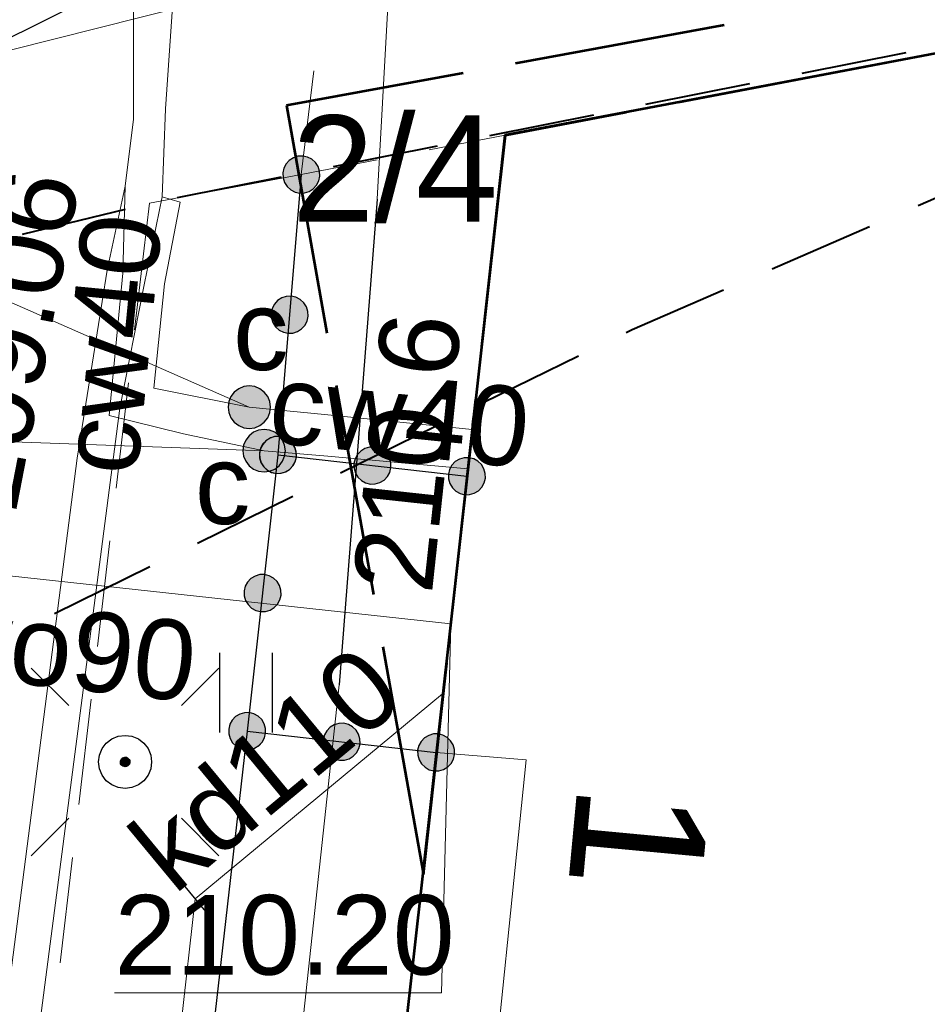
# Model space of a CAD drawing. Header units: metres. Extents: x 7419414 to 7419803, y 5549484 to 5549731.
# Tile 88 of 102: x 7419599 to 7419608, y 5549634 to 5549643. Entities that reach past the tile are written whole.
import ezdxf
from ezdxf.enums import TextEntityAlignment as Align

# ---------------------------------------------------------------- set-up
doc = ezdxf.new("R2010")
doc.units = ezdxf.units.M
doc.header["$MEASUREMENT"] = 0
doc.layers.get('0').update_dxf_attribs({"color": 250})
for name, color, linetype, lineweight in [('EGBA', 7, 'Continuous', 53), ('EGBA_O', 7, 'Continuous', 53), ('EGBN', 7, 'Continuous', 13), ('EGBP', 7, 'Continuous', 13), ('EGBU', 7, 'Continuous', 53), ('GEPADR_O', 7, 'Continuous', 13), ('GUPPRZ_O', 7, 'Continuous', 13), ('LINIE ROZGRANICZAJĄCE MPZP', 212, 'Continuous', 0), ('OTKC', 7, 'Continuous', 13), ('OTOO', 7, 'Continuous', 30), ('OTZT', 7, 'Continuous', 13), ('SUCP', 212, 'Continuous', 13), ('SUCP_O', 212, 'Continuous', 13), ('SUCW_O', 212, 'Continuous', 13), ('SUEP', 1, 'Continuous', 13), ('SUKP', 36, 'Continuous', 13), ('SUKP_O', 36, 'Continuous', 13), ('SULO', 7, 'Continuous', 30), ('SUWP', 5, 'Continuous', 13), ('SUWP_O', 5, 'Continuous', 13)]:
    doc.layers.add(name, color=color, linetype=linetype, lineweight=lineweight)
doc.styles.add('Arial', font='arial.ttf')

msp = doc.modelspace()

# ---------------------------------------------------------------- hatches: boundary and pattern name
at = {"linetype": 'Continuous'}
for points in [[(7419601.6655, 5549641.2256), (7419601.6208, 5549641.2353), (7419601.5802, 5549641.2562), (7419601.5464, 5549641.287), (7419601.5217, 5549641.3254), (7419601.5078, 5549641.3689), (7419601.5056, 5549641.4145), (7419601.5153, 5549641.4592), (7419601.5362, 5549641.4998), (7419601.567, 5549641.5336), (7419601.6054, 5549641.5583), (7419601.6489, 5549641.5722), (7419601.6945, 5549641.5744), (7419601.7392, 5549641.5647), (7419601.7798, 5549641.5438), (7419601.8136, 5549641.513), (7419601.8383, 5549641.4746), (7419601.8522, 5549641.4311), (7419601.8544, 5549641.3855), (7419601.8447, 5549641.3408), (7419601.8238, 5549641.3002), (7419601.793, 5549641.2664), (7419601.7546, 5549641.2417), (7419601.7111, 5549641.2278)], [(7419601.5555, 5549639.9056), (7419601.5108, 5549639.9153), (7419601.4702, 5549639.9362), (7419601.4364, 5549639.967), (7419601.4117, 5549640.0054), (7419601.3978, 5549640.0489), (7419601.3956, 5549640.0945), (7419601.4053, 5549640.1392), (7419601.4262, 5549640.1798), (7419601.457, 5549640.2136), (7419601.4954, 5549640.2383), (7419601.5389, 5549640.2522), (7419601.5845, 5549640.2544), (7419601.6292, 5549640.2447), (7419601.6698, 5549640.2238), (7419601.7036, 5549640.193), (7419601.7283, 5549640.1546), (7419601.7422, 5549640.1111), (7419601.7444, 5549640.0655), (7419601.7347, 5549640.0208), (7419601.7138, 5549639.9802), (7419601.683, 5549639.9464), (7419601.6446, 5549639.9217), (7419601.6011, 5549639.9078)], [(7419601.5555, 5549639.9056), (7419601.5108, 5549639.9153), (7419601.4702, 5549639.9362), (7419601.4364, 5549639.967), (7419601.4117, 5549640.0054), (7419601.3978, 5549640.0489), (7419601.3956, 5549640.0945), (7419601.4053, 5549640.1392), (7419601.4262, 5549640.1798), (7419601.457, 5549640.2136), (7419601.4954, 5549640.2383), (7419601.5389, 5549640.2522), (7419601.5845, 5549640.2544), (7419601.6292, 5549640.2447), (7419601.6698, 5549640.2238), (7419601.7036, 5549640.193), (7419601.7283, 5549640.1546), (7419601.7422, 5549640.1111), (7419601.7444, 5549640.0655), (7419601.7347, 5549640.0208), (7419601.7138, 5549639.9802), (7419601.683, 5549639.9464), (7419601.6446, 5549639.9217), (7419601.6011, 5549639.9078)], [(7419601.19, 5549639.01), (7419601.1382, 5549639.0168), (7419601.09, 5549639.0368), (7419601.0486, 5549639.0686), (7419601.0168, 5549639.11), (7419600.9968, 5549639.1582), (7419600.99, 5549639.21), (7419600.9968, 5549639.2618), (7419601.0168, 5549639.31), (7419601.0486, 5549639.3514), (7419601.09, 5549639.3832), (7419601.1382, 5549639.4032), (7419601.19, 5549639.41), (7419601.2418, 5549639.4032), (7419601.29, 5549639.3832), (7419601.3314, 5549639.3514), (7419601.3632, 5549639.31), (7419601.3832, 5549639.2618), (7419601.39, 5549639.21), (7419601.3832, 5549639.1582), (7419601.3632, 5549639.11), (7419601.3314, 5549639.0686), (7419601.29, 5549639.0368), (7419601.2418, 5549639.0168)], [(7419601.33, 5549638.6), (7419601.2782, 5549638.6068), (7419601.23, 5549638.6268), (7419601.1886, 5549638.6586), (7419601.1568, 5549638.7), (7419601.1368, 5549638.7482), (7419601.13, 5549638.8), (7419601.1368, 5549638.8518), (7419601.1568, 5549638.9), (7419601.1886, 5549638.9414), (7419601.23, 5549638.9732), (7419601.2782, 5549638.9932), (7419601.33, 5549639), (7419601.3818, 5549638.9932), (7419601.43, 5549638.9732), (7419601.4714, 5549638.9414), (7419601.5032, 5549638.9), (7419601.5232, 5549638.8518), (7419601.53, 5549638.8), (7419601.5232, 5549638.7482), (7419601.5032, 5549638.7), (7419601.4714, 5549638.6586), (7419601.43, 5549638.6268), (7419601.3818, 5549638.6068)], [(7419601.4455, 5549638.5856), (7419601.4008, 5549638.5953), (7419601.3602, 5549638.6162), (7419601.3264, 5549638.647), (7419601.3017, 5549638.6854), (7419601.2878, 5549638.7289), (7419601.2856, 5549638.7745), (7419601.2953, 5549638.8192), (7419601.3162, 5549638.8598), (7419601.347, 5549638.8936), (7419601.3854, 5549638.9183), (7419601.4289, 5549638.9322), (7419601.4745, 5549638.9344), (7419601.5192, 5549638.9247), (7419601.5598, 5549638.9038), (7419601.5936, 5549638.873), (7419601.6183, 5549638.8346), (7419601.6322, 5549638.7911), (7419601.6344, 5549638.7455), (7419601.6247, 5549638.7008), (7419601.6038, 5549638.6602), (7419601.573, 5549638.6264), (7419601.5346, 5549638.6017), (7419601.4911, 5549638.5878)], [(7419601.4405, 5549638.5861), (7419601.3961, 5549638.5971), (7419601.3561, 5549638.6192), (7419601.3232, 5549638.6508), (7419601.2996, 5549638.69), (7419601.287, 5549638.7339), (7419601.2861, 5549638.7795), (7419601.2971, 5549638.8239), (7419601.3192, 5549638.8639), (7419601.3508, 5549638.8968), (7419601.39, 5549638.9204), (7419601.4339, 5549638.933), (7419601.4795, 5549638.9339), (7419601.5239, 5549638.9229), (7419601.5639, 5549638.9008), (7419601.5968, 5549638.8692), (7419601.6204, 5549638.83), (7419601.633, 5549638.7861), (7419601.6339, 5549638.7405), (7419601.6229, 5549638.6961), (7419601.6008, 5549638.6561), (7419601.5692, 5549638.6232), (7419601.53, 5549638.5996), (7419601.4861, 5549638.587)], [(7419601.4406, 5549638.5861), (7419601.3962, 5549638.597), (7419601.3562, 5549638.6191), (7419601.3233, 5549638.6507), (7419601.2997, 5549638.6898), (7419601.287, 5549638.7337), (7419601.2861, 5549638.7794), (7419601.297, 5549638.8238), (7419601.3191, 5549638.8638), (7419601.3507, 5549638.8967), (7419601.3898, 5549638.9203), (7419601.4337, 5549638.933), (7419601.4794, 5549638.9339), (7419601.5238, 5549638.923), (7419601.5638, 5549638.9009), (7419601.5967, 5549638.8693), (7419601.6203, 5549638.8302), (7419601.633, 5549638.7863), (7419601.6339, 5549638.7406), (7419601.623, 5549638.6962), (7419601.6009, 5549638.6562), (7419601.5693, 5549638.6233), (7419601.5302, 5549638.5997), (7419601.4863, 5549638.587)], [(7419602.3305, 5549638.4861), (7419602.2861, 5549638.4971), (7419602.2461, 5549638.5192), (7419602.2132, 5549638.5508), (7419602.1896, 5549638.59), (7419602.177, 5549638.6339), (7419602.1761, 5549638.6795), (7419602.1871, 5549638.7239), (7419602.2092, 5549638.7639), (7419602.2408, 5549638.7968), (7419602.28, 5549638.8204), (7419602.3239, 5549638.833), (7419602.3695, 5549638.8339), (7419602.4139, 5549638.8229), (7419602.4539, 5549638.8008), (7419602.4868, 5549638.7692), (7419602.5104, 5549638.73), (7419602.523, 5549638.6861), (7419602.5239, 5549638.6405), (7419602.5129, 5549638.5961), (7419602.4908, 5549638.5561), (7419602.4592, 5549638.5232), (7419602.42, 5549638.4996), (7419602.3761, 5549638.487)], [(7419602.3305, 5549638.4861), (7419602.2861, 5549638.4971), (7419602.2461, 5549638.5192), (7419602.2132, 5549638.5508), (7419602.1896, 5549638.59), (7419602.177, 5549638.6339), (7419602.1761, 5549638.6795), (7419602.1871, 5549638.7239), (7419602.2092, 5549638.7639), (7419602.2408, 5549638.7968), (7419602.28, 5549638.8204), (7419602.3239, 5549638.833), (7419602.3695, 5549638.8339), (7419602.4139, 5549638.8229), (7419602.4539, 5549638.8008), (7419602.4868, 5549638.7692), (7419602.5104, 5549638.73), (7419602.523, 5549638.6861), (7419602.5239, 5549638.6405), (7419602.5129, 5549638.5961), (7419602.4908, 5549638.5561), (7419602.4592, 5549638.5232), (7419602.42, 5549638.4996), (7419602.3761, 5549638.487)], [(7419603.2205, 5549638.3861), (7419603.1761, 5549638.3971), (7419603.1361, 5549638.4192), (7419603.1032, 5549638.4508), (7419603.0796, 5549638.49), (7419603.067, 5549638.5339), (7419603.0661, 5549638.5795), (7419603.0771, 5549638.6239), (7419603.0992, 5549638.6639), (7419603.1308, 5549638.6968), (7419603.17, 5549638.7204), (7419603.2139, 5549638.733), (7419603.2595, 5549638.7339), (7419603.3039, 5549638.7229), (7419603.3439, 5549638.7008), (7419603.3768, 5549638.6692), (7419603.4004, 5549638.63), (7419603.413, 5549638.5861), (7419603.4139, 5549638.5405), (7419603.4029, 5549638.4961), (7419603.3808, 5549638.4561), (7419603.3492, 5549638.4232), (7419603.31, 5549638.3996), (7419603.2661, 5549638.387)], [(7419601.2956, 5549637.2861), (7419601.2512, 5549637.297), (7419601.2112, 5549637.3191), (7419601.1783, 5549637.3507), (7419601.1547, 5549637.3898), (7419601.142, 5549637.4337), (7419601.1411, 5549637.4794), (7419601.152, 5549637.5238), (7419601.1741, 5549637.5638), (7419601.2057, 5549637.5967), (7419601.2448, 5549637.6203), (7419601.2887, 5549637.633), (7419601.3344, 5549637.6339), (7419601.3788, 5549637.623), (7419601.4188, 5549637.6009), (7419601.4517, 5549637.5693), (7419601.4753, 5549637.5302), (7419601.488, 5549637.4863), (7419601.4889, 5549637.4406), (7419601.478, 5549637.3962), (7419601.4559, 5549637.3562), (7419601.4243, 5549637.3233), (7419601.3852, 5549637.2997), (7419601.3413, 5549637.287)], [(7419601.2956, 5549637.2861), (7419601.2512, 5549637.297), (7419601.2112, 5549637.3191), (7419601.1783, 5549637.3507), (7419601.1547, 5549637.3898), (7419601.142, 5549637.4337), (7419601.1411, 5549637.4794), (7419601.152, 5549637.5238), (7419601.1741, 5549637.5638), (7419601.2057, 5549637.5967), (7419601.2448, 5549637.6203), (7419601.2887, 5549637.633), (7419601.3344, 5549637.6339), (7419601.3788, 5549637.623), (7419601.4188, 5549637.6009), (7419601.4517, 5549637.5693), (7419601.4753, 5549637.5302), (7419601.488, 5549637.4863), (7419601.4889, 5549637.4406), (7419601.478, 5549637.3962), (7419601.4559, 5549637.3562), (7419601.4243, 5549637.3233), (7419601.3852, 5549637.2997), (7419601.3413, 5549637.287)], [(7419601.1505, 5549635.9861), (7419601.1061, 5549635.9971), (7419601.0661, 5549636.0192), (7419601.0332, 5549636.0508), (7419601.0096, 5549636.09), (7419600.997, 5549636.1339), (7419600.9961, 5549636.1795), (7419601.0071, 5549636.2239), (7419601.0292, 5549636.2639), (7419601.0608, 5549636.2968), (7419601.1, 5549636.3204), (7419601.1439, 5549636.333), (7419601.1895, 5549636.3339), (7419601.2339, 5549636.3229), (7419601.2739, 5549636.3008), (7419601.3068, 5549636.2692), (7419601.3304, 5549636.23), (7419601.343, 5549636.1861), (7419601.3439, 5549636.1405), (7419601.3329, 5549636.0961), (7419601.3108, 5549636.0561), (7419601.2792, 5549636.0232), (7419601.24, 5549635.9996), (7419601.1961, 5549635.987)], [(7419601.1502, 5549635.9861), (7419601.1059, 5549635.9972), (7419601.0659, 5549636.0193), (7419601.033, 5549636.0511), (7419601.0095, 5549636.0902), (7419600.9969, 5549636.1341), (7419600.9961, 5549636.1798), (7419601.0072, 5549636.2241), (7419601.0293, 5549636.2641), (7419601.0611, 5549636.297), (7419601.1002, 5549636.3205), (7419601.1441, 5549636.3331), (7419601.1898, 5549636.3339), (7419601.2341, 5549636.3228), (7419601.2741, 5549636.3007), (7419601.307, 5549636.2689), (7419601.3305, 5549636.2298), (7419601.3431, 5549636.1859), (7419601.3439, 5549636.1402), (7419601.3328, 5549636.0959), (7419601.3107, 5549636.0559), (7419601.2789, 5549636.023), (7419601.2398, 5549635.9995), (7419601.1959, 5549635.9869)], [(7419601.1506, 5549635.9861), (7419601.1062, 5549635.997), (7419601.0662, 5549636.0191), (7419601.0333, 5549636.0507), (7419601.0097, 5549636.0898), (7419600.997, 5549636.1337), (7419600.9961, 5549636.1794), (7419601.007, 5549636.2238), (7419601.0291, 5549636.2638), (7419601.0607, 5549636.2967), (7419601.0998, 5549636.3203), (7419601.1437, 5549636.333), (7419601.1894, 5549636.3339), (7419601.2338, 5549636.323), (7419601.2738, 5549636.3009), (7419601.3067, 5549636.2693), (7419601.3303, 5549636.2302), (7419601.343, 5549636.1863), (7419601.3439, 5549636.1406), (7419601.333, 5549636.0962), (7419601.3109, 5549636.0562), (7419601.2793, 5549636.0233), (7419601.2402, 5549635.9997), (7419601.1963, 5549635.987)], [(7419602.0405, 5549635.8861), (7419601.9961, 5549635.8971), (7419601.9561, 5549635.9192), (7419601.9232, 5549635.9508), (7419601.8996, 5549635.99), (7419601.887, 5549636.0339), (7419601.8861, 5549636.0795), (7419601.8971, 5549636.1239), (7419601.9192, 5549636.1639), (7419601.9508, 5549636.1968), (7419601.99, 5549636.2204), (7419602.0339, 5549636.233), (7419602.0795, 5549636.2339), (7419602.1239, 5549636.2229), (7419602.1639, 5549636.2008), (7419602.1968, 5549636.1692), (7419602.2204, 5549636.13), (7419602.233, 5549636.0861), (7419602.2339, 5549636.0405), (7419602.2229, 5549635.9961), (7419602.2008, 5549635.9561), (7419602.1692, 5549635.9232), (7419602.13, 5549635.8996), (7419602.0861, 5549635.887)], [(7419602.0405, 5549635.8861), (7419601.9961, 5549635.8971), (7419601.9561, 5549635.9192), (7419601.9232, 5549635.9508), (7419601.8996, 5549635.99), (7419601.887, 5549636.0339), (7419601.8861, 5549636.0795), (7419601.8971, 5549636.1239), (7419601.9192, 5549636.1639), (7419601.9508, 5549636.1968), (7419601.99, 5549636.2204), (7419602.0339, 5549636.233), (7419602.0795, 5549636.2339), (7419602.1239, 5549636.2229), (7419602.1639, 5549636.2008), (7419602.1968, 5549636.1692), (7419602.2204, 5549636.13), (7419602.233, 5549636.0861), (7419602.2339, 5549636.0405), (7419602.2229, 5549635.9961), (7419602.2008, 5549635.9561), (7419602.1692, 5549635.9232), (7419602.13, 5549635.8996), (7419602.0861, 5549635.887)], [(7419602.9305, 5549635.7861), (7419602.8861, 5549635.7971), (7419602.8461, 5549635.8192), (7419602.8132, 5549635.8508), (7419602.7896, 5549635.89), (7419602.777, 5549635.9339), (7419602.7761, 5549635.9795), (7419602.7871, 5549636.0239), (7419602.8092, 5549636.0639), (7419602.8408, 5549636.0968), (7419602.88, 5549636.1204), (7419602.9239, 5549636.133), (7419602.9695, 5549636.1339), (7419603.0139, 5549636.1229), (7419603.0539, 5549636.1008), (7419603.0868, 5549636.0692), (7419603.1104, 5549636.03), (7419603.123, 5549635.9861), (7419603.1239, 5549635.9405), (7419603.1129, 5549635.8961), (7419603.0908, 5549635.8561), (7419603.0592, 5549635.8232), (7419603.02, 5549635.7996), (7419602.9761, 5549635.787)], [(7419600.022, 5549635.825), (7419600.0102, 5549635.8261), (7419599.9995, 5549635.8299), (7419599.9905, 5549635.8361), (7419599.9831, 5549635.8442), (7419599.9781, 5549635.8535), (7419599.9754, 5549635.8641), (7419599.9755, 5549635.8765), (7419599.9787, 5549635.8879), (7419599.9852, 5549635.8986), (7419599.9955, 5549635.9078), (7419600.0066, 5549635.9129), (7419600.0189, 5549635.915), (7419600.0319, 5549635.9134), (7419600.0413, 5549635.9097), (7419600.0501, 5549635.9035), (7419600.0581, 5549635.8939), (7419600.0631, 5549635.8829), (7419600.065, 5549635.8711), (7419600.0643, 5549635.8622), (7419600.0606, 5549635.8505), (7419600.0534, 5549635.8399), (7419600.0448, 5549635.8325), (7419600.0338, 5549635.8272)]]:
    msp.add_hatch(color=0, dxfattribs=at).paths.add_polyline_path(points)

# ---------------------------------------------------------------- linework, layer by layer
at = {"color": 0, "linetype": 'Continuous'}
for p, q in [((7419600.9083, 5549636.8969), (7419600.9083, 5549636.1469)), ((7419601.4083, 5549636.1469), (7419601.4083, 5549636.8969)), ((7419599.1361, 5549636.7539), (7419599.4897, 5549636.4003)), ((7419600.9039, 5549636.7539), (7419600.5503, 5549636.4003)), ((7419599.1361, 5549634.9861), (7419599.4897, 5549635.3397)), ((7419600.9039, 5549634.9861), (7419600.5503, 5549635.3397)), ((7419600.5205, 5549634.7725), (7419600.8395, 5549634.3875))]:
    msp.add_line(p, q, dxfattribs=at)
at = {"color": 0, "linetype": 'Continuous', "flags": 128}
for points in [[(7419601.6945, 5549641.5744), (7419601.6489, 5549641.5722), (7419601.6054, 5549641.5583), (7419601.567, 5549641.5336), (7419601.5362, 5549641.4998), (7419601.5153, 5549641.4592), (7419601.5056, 5549641.4145), (7419601.5078, 5549641.3689), (7419601.5217, 5549641.3254), (7419601.5464, 5549641.287), (7419601.5802, 5549641.2562), (7419601.6208, 5549641.2353), (7419601.6655, 5549641.2256), (7419601.7111, 5549641.2278), (7419601.7546, 5549641.2417), (7419601.793, 5549641.2664), (7419601.8238, 5549641.3002), (7419601.8447, 5549641.3408), (7419601.8544, 5549641.3855), (7419601.8522, 5549641.4311), (7419601.8383, 5549641.4746), (7419601.8136, 5549641.513), (7419601.7798, 5549641.5438), (7419601.7392, 5549641.5647), (7419601.6945, 5549641.5744)], [(7419601.5845, 5549640.2544), (7419601.5389, 5549640.2522), (7419601.4954, 5549640.2383), (7419601.457, 5549640.2136), (7419601.4262, 5549640.1798), (7419601.4053, 5549640.1392), (7419601.3956, 5549640.0945), (7419601.3978, 5549640.0489), (7419601.4117, 5549640.0054), (7419601.4364, 5549639.967), (7419601.4702, 5549639.9362), (7419601.5108, 5549639.9153), (7419601.5555, 5549639.9056), (7419601.6011, 5549639.9078), (7419601.6446, 5549639.9217), (7419601.683, 5549639.9464), (7419601.7138, 5549639.9802), (7419601.7347, 5549640.0208), (7419601.7444, 5549640.0655), (7419601.7422, 5549640.1111), (7419601.7283, 5549640.1546), (7419601.7036, 5549640.193), (7419601.6698, 5549640.2238), (7419601.6292, 5549640.2447), (7419601.5845, 5549640.2544)], [(7419601.5845, 5549640.2544), (7419601.5389, 5549640.2522), (7419601.4954, 5549640.2383), (7419601.457, 5549640.2136), (7419601.4262, 5549640.1798), (7419601.4053, 5549640.1392), (7419601.3956, 5549640.0945), (7419601.3978, 5549640.0489), (7419601.4117, 5549640.0054), (7419601.4364, 5549639.967), (7419601.4702, 5549639.9362), (7419601.5108, 5549639.9153), (7419601.5555, 5549639.9056), (7419601.6011, 5549639.9078), (7419601.6446, 5549639.9217), (7419601.683, 5549639.9464), (7419601.7138, 5549639.9802), (7419601.7347, 5549640.0208), (7419601.7444, 5549640.0655), (7419601.7422, 5549640.1111), (7419601.7283, 5549640.1546), (7419601.7036, 5549640.193), (7419601.6698, 5549640.2238), (7419601.6292, 5549640.2447), (7419601.5845, 5549640.2544)], [(7419600.99, 5549639.21), (7419600.9968, 5549639.1582), (7419601.0168, 5549639.11), (7419601.0486, 5549639.0686), (7419601.09, 5549639.0368), (7419601.1382, 5549639.0168), (7419601.19, 5549639.01), (7419601.2418, 5549639.0168), (7419601.29, 5549639.0368), (7419601.3314, 5549639.0686), (7419601.3632, 5549639.11), (7419601.3832, 5549639.1582), (7419601.39, 5549639.21), (7419601.3832, 5549639.2618), (7419601.3632, 5549639.31), (7419601.3314, 5549639.3514), (7419601.29, 5549639.3832), (7419601.2418, 5549639.4032), (7419601.19, 5549639.41), (7419601.1382, 5549639.4032), (7419601.09, 5549639.3832), (7419601.0486, 5549639.3514), (7419601.0168, 5549639.31), (7419600.9968, 5549639.2618), (7419600.99, 5549639.21)], [(7419601.13, 5549638.8), (7419601.1368, 5549638.7482), (7419601.1568, 5549638.7), (7419601.1886, 5549638.6586), (7419601.23, 5549638.6268), (7419601.2782, 5549638.6068), (7419601.33, 5549638.6), (7419601.3818, 5549638.6068), (7419601.43, 5549638.6268), (7419601.4714, 5549638.6586), (7419601.5032, 5549638.7), (7419601.5232, 5549638.7482), (7419601.53, 5549638.8), (7419601.5232, 5549638.8518), (7419601.5032, 5549638.9), (7419601.4714, 5549638.9414), (7419601.43, 5549638.9732), (7419601.3818, 5549638.9932), (7419601.33, 5549639), (7419601.2782, 5549638.9932), (7419601.23, 5549638.9732), (7419601.1886, 5549638.9414), (7419601.1568, 5549638.9), (7419601.1368, 5549638.8518), (7419601.13, 5549638.8)], [(7419601.4745, 5549638.9344), (7419601.4289, 5549638.9322), (7419601.3854, 5549638.9183), (7419601.347, 5549638.8936), (7419601.3162, 5549638.8598), (7419601.2953, 5549638.8192), (7419601.2856, 5549638.7745), (7419601.2878, 5549638.7289), (7419601.3017, 5549638.6854), (7419601.3264, 5549638.647), (7419601.3602, 5549638.6162), (7419601.4008, 5549638.5953), (7419601.4455, 5549638.5856), (7419601.4911, 5549638.5878), (7419601.5346, 5549638.6017), (7419601.573, 5549638.6264), (7419601.6038, 5549638.6602), (7419601.6247, 5549638.7008), (7419601.6344, 5549638.7455), (7419601.6322, 5549638.7911), (7419601.6183, 5549638.8346), (7419601.5936, 5549638.873), (7419601.5598, 5549638.9038), (7419601.5192, 5549638.9247), (7419601.4745, 5549638.9344)], [(7419601.2861, 5549638.7795), (7419601.287, 5549638.7339), (7419601.2996, 5549638.69), (7419601.3232, 5549638.6508), (7419601.3561, 5549638.6192), (7419601.3961, 5549638.5971), (7419601.4405, 5549638.5861), (7419601.4861, 5549638.587), (7419601.53, 5549638.5996), (7419601.5692, 5549638.6232), (7419601.6008, 5549638.6561), (7419601.6229, 5549638.6961), (7419601.6339, 5549638.7405), (7419601.633, 5549638.7861), (7419601.6204, 5549638.83), (7419601.5968, 5549638.8692), (7419601.5639, 5549638.9008), (7419601.5239, 5549638.9229), (7419601.4795, 5549638.9339), (7419601.4339, 5549638.933), (7419601.39, 5549638.9204), (7419601.3508, 5549638.8968), (7419601.3192, 5549638.8639), (7419601.2971, 5549638.8239), (7419601.2861, 5549638.7795)], [(7419601.4794, 5549638.9339), (7419601.4337, 5549638.933), (7419601.3898, 5549638.9203), (7419601.3507, 5549638.8967), (7419601.3191, 5549638.8638), (7419601.297, 5549638.8238), (7419601.2861, 5549638.7794), (7419601.287, 5549638.7337), (7419601.2997, 5549638.6898), (7419601.3233, 5549638.6507), (7419601.3562, 5549638.6191), (7419601.3962, 5549638.597), (7419601.4406, 5549638.5861), (7419601.4863, 5549638.587), (7419601.5302, 5549638.5997), (7419601.5693, 5549638.6233), (7419601.6009, 5549638.6562), (7419601.623, 5549638.6962), (7419601.6339, 5549638.7406), (7419601.633, 5549638.7863), (7419601.6203, 5549638.8302), (7419601.5967, 5549638.8693), (7419601.5638, 5549638.9009), (7419601.5238, 5549638.923), (7419601.4794, 5549638.9339)], [(7419602.1761, 5549638.6795), (7419602.177, 5549638.6339), (7419602.1896, 5549638.59), (7419602.2132, 5549638.5508), (7419602.2461, 5549638.5192), (7419602.2861, 5549638.4971), (7419602.3305, 5549638.4861), (7419602.3761, 5549638.487), (7419602.42, 5549638.4996), (7419602.4592, 5549638.5232), (7419602.4908, 5549638.5561), (7419602.5129, 5549638.5961), (7419602.5239, 5549638.6405), (7419602.523, 5549638.6861), (7419602.5104, 5549638.73), (7419602.4868, 5549638.7692), (7419602.4539, 5549638.8008), (7419602.4139, 5549638.8229), (7419602.3695, 5549638.8339), (7419602.3239, 5549638.833), (7419602.28, 5549638.8204), (7419602.2408, 5549638.7968), (7419602.2092, 5549638.7639), (7419602.1871, 5549638.7239), (7419602.1761, 5549638.6795)], [(7419602.1761, 5549638.6795), (7419602.177, 5549638.6339), (7419602.1896, 5549638.59), (7419602.2132, 5549638.5508), (7419602.2461, 5549638.5192), (7419602.2861, 5549638.4971), (7419602.3305, 5549638.4861), (7419602.3761, 5549638.487), (7419602.42, 5549638.4996), (7419602.4592, 5549638.5232), (7419602.4908, 5549638.5561), (7419602.5129, 5549638.5961), (7419602.5239, 5549638.6405), (7419602.523, 5549638.6861), (7419602.5104, 5549638.73), (7419602.4868, 5549638.7692), (7419602.4539, 5549638.8008), (7419602.4139, 5549638.8229), (7419602.3695, 5549638.8339), (7419602.3239, 5549638.833), (7419602.28, 5549638.8204), (7419602.2408, 5549638.7968), (7419602.2092, 5549638.7639), (7419602.1871, 5549638.7239), (7419602.1761, 5549638.6795)], [(7419603.0661, 5549638.5795), (7419603.067, 5549638.5339), (7419603.0796, 5549638.49), (7419603.1032, 5549638.4508), (7419603.1361, 5549638.4192), (7419603.1761, 5549638.3971), (7419603.2205, 5549638.3861), (7419603.2661, 5549638.387), (7419603.31, 5549638.3996), (7419603.3492, 5549638.4232), (7419603.3808, 5549638.4561), (7419603.4029, 5549638.4961), (7419603.4139, 5549638.5405), (7419603.413, 5549638.5861), (7419603.4004, 5549638.63), (7419603.3768, 5549638.6692), (7419603.3439, 5549638.7008), (7419603.3039, 5549638.7229), (7419603.2595, 5549638.7339), (7419603.2139, 5549638.733), (7419603.17, 5549638.7204), (7419603.1308, 5549638.6968), (7419603.0992, 5549638.6639), (7419603.0771, 5549638.6239), (7419603.0661, 5549638.5795)], [(7419601.3344, 5549637.6339), (7419601.2887, 5549637.633), (7419601.2448, 5549637.6203), (7419601.2057, 5549637.5967), (7419601.1741, 5549637.5638), (7419601.152, 5549637.5238), (7419601.1411, 5549637.4794), (7419601.142, 5549637.4337), (7419601.1547, 5549637.3898), (7419601.1783, 5549637.3507), (7419601.2112, 5549637.3191), (7419601.2512, 5549637.297), (7419601.2956, 5549637.2861), (7419601.3413, 5549637.287), (7419601.3852, 5549637.2997), (7419601.4243, 5549637.3233), (7419601.4559, 5549637.3562), (7419601.478, 5549637.3962), (7419601.4889, 5549637.4406), (7419601.488, 5549637.4863), (7419601.4753, 5549637.5302), (7419601.4517, 5549637.5693), (7419601.4188, 5549637.6009), (7419601.3788, 5549637.623), (7419601.3344, 5549637.6339)], [(7419601.3344, 5549637.6339), (7419601.2887, 5549637.633), (7419601.2448, 5549637.6203), (7419601.2057, 5549637.5967), (7419601.1741, 5549637.5638), (7419601.152, 5549637.5238), (7419601.1411, 5549637.4794), (7419601.142, 5549637.4337), (7419601.1547, 5549637.3898), (7419601.1783, 5549637.3507), (7419601.2112, 5549637.3191), (7419601.2512, 5549637.297), (7419601.2956, 5549637.2861), (7419601.3413, 5549637.287), (7419601.3852, 5549637.2997), (7419601.4243, 5549637.3233), (7419601.4559, 5549637.3562), (7419601.478, 5549637.3962), (7419601.4889, 5549637.4406), (7419601.488, 5549637.4863), (7419601.4753, 5549637.5302), (7419601.4517, 5549637.5693), (7419601.4188, 5549637.6009), (7419601.3788, 5549637.623), (7419601.3344, 5549637.6339)], [(7419600.9961, 5549636.1795), (7419600.997, 5549636.1339), (7419601.0096, 5549636.09), (7419601.0332, 5549636.0508), (7419601.0661, 5549636.0192), (7419601.1061, 5549635.9971), (7419601.1505, 5549635.9861), (7419601.1961, 5549635.987), (7419601.24, 5549635.9996), (7419601.2792, 5549636.0232), (7419601.3108, 5549636.0561), (7419601.3329, 5549636.0961), (7419601.3439, 5549636.1405), (7419601.343, 5549636.1861), (7419601.3304, 5549636.23), (7419601.3068, 5549636.2692), (7419601.2739, 5549636.3008), (7419601.2339, 5549636.3229), (7419601.1895, 5549636.3339), (7419601.1439, 5549636.333), (7419601.1, 5549636.3204), (7419601.0608, 5549636.2968), (7419601.0292, 5549636.2639), (7419601.0071, 5549636.2239), (7419600.9961, 5549636.1795)], [(7419601.1898, 5549636.3339), (7419601.1441, 5549636.3331), (7419601.1002, 5549636.3205), (7419601.0611, 5549636.297), (7419601.0293, 5549636.2641), (7419601.0072, 5549636.2241), (7419600.9961, 5549636.1798), (7419600.9969, 5549636.1341), (7419601.0095, 5549636.0902), (7419601.033, 5549636.0511), (7419601.0659, 5549636.0193), (7419601.1059, 5549635.9972), (7419601.1502, 5549635.9861), (7419601.1959, 5549635.9869), (7419601.2398, 5549635.9995), (7419601.2789, 5549636.023), (7419601.3107, 5549636.0559), (7419601.3328, 5549636.0959), (7419601.3439, 5549636.1402), (7419601.3431, 5549636.1859), (7419601.3305, 5549636.2298), (7419601.307, 5549636.2689), (7419601.2741, 5549636.3007), (7419601.2341, 5549636.3228), (7419601.1898, 5549636.3339)], [(7419601.1894, 5549636.3339), (7419601.1437, 5549636.333), (7419601.0998, 5549636.3203), (7419601.0607, 5549636.2967), (7419601.0291, 5549636.2638), (7419601.007, 5549636.2238), (7419600.9961, 5549636.1794), (7419600.997, 5549636.1337), (7419601.0097, 5549636.0898), (7419601.0333, 5549636.0507), (7419601.0662, 5549636.0191), (7419601.1062, 5549635.997), (7419601.1506, 5549635.9861), (7419601.1963, 5549635.987), (7419601.2402, 5549635.9997), (7419601.2793, 5549636.0233), (7419601.3109, 5549636.0562), (7419601.333, 5549636.0962), (7419601.3439, 5549636.1406), (7419601.343, 5549636.1863), (7419601.3303, 5549636.2302), (7419601.3067, 5549636.2693), (7419601.2738, 5549636.3009), (7419601.2338, 5549636.323), (7419601.1894, 5549636.3339)], [(7419601.8861, 5549636.0795), (7419601.887, 5549636.0339), (7419601.8996, 5549635.99), (7419601.9232, 5549635.9508), (7419601.9561, 5549635.9192), (7419601.9961, 5549635.8971), (7419602.0405, 5549635.8861), (7419602.0861, 5549635.887), (7419602.13, 5549635.8996), (7419602.1692, 5549635.9232), (7419602.2008, 5549635.9561), (7419602.2229, 5549635.9961), (7419602.2339, 5549636.0405), (7419602.233, 5549636.0861), (7419602.2204, 5549636.13), (7419602.1968, 5549636.1692), (7419602.1639, 5549636.2008), (7419602.1239, 5549636.2229), (7419602.0795, 5549636.2339), (7419602.0339, 5549636.233), (7419601.99, 5549636.2204), (7419601.9508, 5549636.1968), (7419601.9192, 5549636.1639), (7419601.8971, 5549636.1239), (7419601.8861, 5549636.0795)], [(7419601.8861, 5549636.0795), (7419601.887, 5549636.0339), (7419601.8996, 5549635.99), (7419601.9232, 5549635.9508), (7419601.9561, 5549635.9192), (7419601.9961, 5549635.8971), (7419602.0405, 5549635.8861), (7419602.0861, 5549635.887), (7419602.13, 5549635.8996), (7419602.1692, 5549635.9232), (7419602.2008, 5549635.9561), (7419602.2229, 5549635.9961), (7419602.2339, 5549636.0405), (7419602.233, 5549636.0861), (7419602.2204, 5549636.13), (7419602.1968, 5549636.1692), (7419602.1639, 5549636.2008), (7419602.1239, 5549636.2229), (7419602.0795, 5549636.2339), (7419602.0339, 5549636.233), (7419601.99, 5549636.2204), (7419601.9508, 5549636.1968), (7419601.9192, 5549636.1639), (7419601.8971, 5549636.1239), (7419601.8861, 5549636.0795)], [(7419600.02, 5549636.12), (7419600.0847, 5549636.1115), (7419600.145, 5549636.0865), (7419600.1968, 5549636.0468), (7419600.2365, 5549635.995), (7419600.2615, 5549635.9347), (7419600.27, 5549635.87), (7419600.2615, 5549635.8053), (7419600.2365, 5549635.745), (7419600.1968, 5549635.6932), (7419600.145, 5549635.6535), (7419600.0847, 5549635.6285), (7419600.02, 5549635.62), (7419599.9553, 5549635.6285), (7419599.895, 5549635.6535), (7419599.8432, 5549635.6932), (7419599.8035, 5549635.745), (7419599.7785, 5549635.8053), (7419599.77, 5549635.87), (7419599.7785, 5549635.9347), (7419599.8035, 5549635.995), (7419599.8432, 5549636.0468), (7419599.895, 5549636.0865), (7419599.9553, 5549636.1115), (7419600.02, 5549636.12)], [(7419602.7761, 5549635.9795), (7419602.777, 5549635.9339), (7419602.7896, 5549635.89), (7419602.8132, 5549635.8508), (7419602.8461, 5549635.8192), (7419602.8861, 5549635.7971), (7419602.9305, 5549635.7861), (7419602.9761, 5549635.787), (7419603.02, 5549635.7996), (7419603.0592, 5549635.8232), (7419603.0908, 5549635.8561), (7419603.1129, 5549635.8961), (7419603.1239, 5549635.9405), (7419603.123, 5549635.9861), (7419603.1104, 5549636.03), (7419603.0868, 5549636.0692), (7419603.0539, 5549636.1008), (7419603.0139, 5549636.1229), (7419602.9695, 5549636.1339), (7419602.9239, 5549636.133), (7419602.88, 5549636.1204), (7419602.8408, 5549636.0968), (7419602.8092, 5549636.0639), (7419602.7871, 5549636.0239), (7419602.7761, 5549635.9795)], [(7419600.0189, 5549635.915), (7419600.0319, 5549635.9134), (7419600.0413, 5549635.9097), (7419600.0501, 5549635.9035), (7419600.0581, 5549635.8939), (7419600.0631, 5549635.8829), (7419600.065, 5549635.8711), (7419600.0643, 5549635.8622), (7419600.0606, 5549635.8505), (7419600.0534, 5549635.8399), (7419600.0448, 5549635.8325), (7419600.0338, 5549635.8272), (7419600.022, 5549635.825), (7419600.0102, 5549635.8261), (7419599.9995, 5549635.8299), (7419599.9905, 5549635.8361), (7419599.9831, 5549635.8442), (7419599.9781, 5549635.8535), (7419599.9754, 5549635.8641), (7419599.9755, 5549635.8765), (7419599.9787, 5549635.8879), (7419599.9852, 5549635.8986), (7419599.9955, 5549635.9078), (7419600.0066, 5549635.9129), (7419600.0189, 5549635.915)]]:
    msp.add_lwpolyline(points, close=True, dxfattribs=at)
at = {"layer": 'EGBA', "color": 250, "linetype": 'Continuous', "lineweight": 53}
for p, q in [((7419605.6645, 5549642.8049), (7419603.6972, 5549642.4448)), ((7419605.2296, 5549642.0798), (7419607.1944, 5549642.4533)), ((7419603.2054, 5549642.3548), (7419601.54, 5549642.05)), ((7419601.54, 5549642.05), (7419601.9219, 5549639.9067)), ((7419603.6, 5549641.77), (7419604.7384, 5549641.9864)), ((7419603.3799, 5549639.7809), (7419603.6, 5549641.77)), ((7419602.0096, 5549639.4145), (7419602.3604, 5549637.4455)), ((7419603.105, 5549637.2961), (7419603.325, 5549639.2839)), ((7419602.4481, 5549636.9533), (7419602.83, 5549634.81)), ((7419602.83, 5549634.81), (7419603.0501, 5549636.7991))]:
    msp.add_line(p, q, dxfattribs=at)
at = {"layer": 'EGBN', "color": 250, "linetype": 'Continuous', "lineweight": 13, "flags": 128}
msp.add_lwpolyline([(7419621.5425, 5549645.7255), (7419612.74, 5549644.1), (7419612.49, 5549642.37), (7419611.13, 5549642.57), (7419611.28, 5549643.23), (7419603.6, 5549641.77), (7419602.95, 5549635.96), (7419603.8, 5549635.89), (7419603.04, 5549628.46), (7419605.98, 5549628.12), (7419605.66, 5549625.12), (7419609.17, 5549624.73), (7419609.26, 5549625.56), (7419612.01, 5549625.25), (7419611.92, 5549624.41), (7419616.92, 5549623.86), (7419617.27, 5549626.86), (7419619.3033, 5549626.6824)], dxfattribs=at)
msp.add_lwpolyline([(7419603.04, 5549628.46), (7419603.8, 5549635.89), (7419602.95, 5549635.96), (7419601.79, 5549625.54), (7419605.66, 5549625.12), (7419605.98, 5549628.12), (7419603.04, 5549628.46)], close=True, dxfattribs=at)
at = {"layer": 'EGBP', "color": 250, "linetype": 'Continuous', "lineweight": 13}
for p, q in [((7419607.1944, 5549642.4533), (7419606.212, 5549642.2666)), ((7419605.7208, 5549642.1732), (7419604.7384, 5549641.9864)), ((7419604.2472, 5549641.893), (7419603.6, 5549641.77)), ((7419603.6, 5549641.77), (7419603.4708, 5549640.6119)), ((7419603.4154, 5549640.115), (7419603.3046, 5549639.1211)), ((7419603.2492, 5549638.6242), (7419603.1383, 5549637.6304)), ((7419603.0829, 5549637.1334), (7419602.9721, 5549636.1396)), ((7419602.9167, 5549635.6427), (7419602.8058, 5549634.6488)), ((7419602.7504, 5549634.1519), (7419602.6396, 5549633.1581))]:
    msp.add_line(p, q, dxfattribs=at)
at = {"layer": 'EGBU', "color": 250, "linetype": 'Continuous', "lineweight": 53, "flags": 128}
msp.add_lwpolyline([(7419621.5425, 5549645.7255), (7419612.74, 5549644.1), (7419612.49, 5549642.37), (7419611.13, 5549642.57), (7419611.28, 5549643.23), (7419603.6, 5549641.77), (7419601.79, 5549625.54), (7419609.17, 5549624.73), (7419609.26, 5549625.56), (7419612.01, 5549625.25), (7419611.92, 5549624.41), (7419618.9445, 5549623.6313)], dxfattribs=at)
at = {"layer": 'GUPPRZ_O', "color": 212, "linetype": 'Continuous', "lineweight": 13, "flags": 128}
for points in [[(7419601.19, 5549639.21), (7419597.88, 5549640.6625), (7419594.8, 5549640.6625)], [(7419601.33, 5549638.8), (7419597.03, 5549638.9525), (7419593.95, 5549638.9525)]]:
    msp.add_lwpolyline(points, dxfattribs=at)
at = {"layer": 'GUPPRZ_O', "color": 5, "linetype": 'Continuous', "lineweight": 13, "flags": 128}
msp.add_lwpolyline([(7419603.09, 5549637.17), (7419603, 5549633.695), (7419599.92, 5549633.695)], dxfattribs=at)
at = {"layer": 'LINIE ROZGRANICZAJĄCE MPZP', "color": 141, "linetype": 'Continuous', "lineweight": 40}
for p, q in [((7419606.3972, 5549642.3539), (7419607.378, 5549642.5491)), ((7419604.9261, 5549642.061), (7419605.9069, 5549642.2562)), ((7419603.455, 5549641.7681), (7419604.4357, 5549641.9633)), ((7419601.9839, 5549641.4752), (7419602.9646, 5549641.6705)), ((7419600.5127, 5549641.1823), (7419601.4935, 5549641.3776)), ((7419599.0531, 5549640.8376), (7419600.0245, 5549641.0749))]:
    msp.add_line(p, q, dxfattribs=at)
at = {"layer": 'LINIE ROZGRANICZAJĄCE MPZP', "color": 30, "linetype": 'Continuous', "lineweight": 40}
for p, q in [((7419607.4925, 5549641.1092), (7419608.4101, 5549641.5067)), ((7419606.116, 5549640.513), (7419607.0337, 5549640.9105)), ((7419603.3945, 5549639.2528), (7419604.2921, 5549639.6937)), ((7419602.0482, 5549638.5914), (7419602.9458, 5549639.0323)), ((7419600.7019, 5549637.93), (7419601.5994, 5549638.3709)), ((7419599.3556, 5549637.2686), (7419600.2531, 5549637.7095))]:
    msp.add_line(p, q, dxfattribs=at)
at = {"layer": 'LINIE ROZGRANICZAJĄCE MPZP', "color": 30, "linetype": 'Continuous', "lineweight": 40, "flags": 128}
msp.add_lwpolyline([(7419604.7408, 5549639.9142), (7419604.7961, 5549639.9413), (7419605.6572, 5549640.3143)], dxfattribs=at)
at = {"layer": 'OTKC', "color": 250, "linetype": 'Continuous', "lineweight": 13}
for p, q in [((7419601.68, 5549641.4), (7419601.7991, 5549642.3773)), ((7419600.25, 5549641.13), (7419601.68, 5549641.4)), ((7419600.1098, 5549639.937), (7419600.25, 5549641.13)), ((7419599.9347, 5549638.4473), (7419600.0514, 5549639.4404)), ((7419599.7595, 5549636.9575), (7419599.8763, 5549637.9507)), ((7419599.5844, 5549635.4678), (7419599.7012, 5549636.4609)), ((7419599.4093, 5549633.978), (7419599.526, 5549634.9712))]:
    msp.add_line(p, q, dxfattribs=at)
at = {"layer": 'OTOO', "color": 250, "linetype": 'Continuous', "lineweight": 30}
for p, q in [((7419601.68, 5549641.4), (7419601.46, 5549638.76)), ((7419601.46, 5549638.76), (7419601.17, 5549636.16)), ((7419601.46, 5549638.76), (7419603.24, 5549638.56)), ((7419601.17, 5549636.16), (7419600.31, 5549628.61)), ((7419601.17, 5549636.16), (7419602.95, 5549635.96))]:
    msp.add_line(p, q, dxfattribs=at)
at = {"layer": 'OTZT', "color": 250, "linetype": 'Continuous', "lineweight": 13}
for p, q in [((7419602.8855, 5549641.6323), (7419603.6, 5549641.77)), ((7419603.6, 5549641.77), (7419603.5315, 5549641.1588)), ((7419601.68, 5549641.4), (7419602.3945, 5549641.5377)), ((7419600.25, 5549641.13), (7419601.68, 5549641.4)), ((7419600.1098, 5549639.937), (7419600.25, 5549641.13)), ((7419603.4757, 5549640.6619), (7419603.3643, 5549639.6681)), ((7419599.9347, 5549638.4473), (7419600.0514, 5549639.4404)), ((7419603.3085, 5549639.1712), (7419603.24, 5549638.56)), ((7419603.24, 5549638.56), (7419603.1227, 5549637.5085)), ((7419599.7595, 5549636.9575), (7419599.8763, 5549637.9507)), ((7419603.0673, 5549637.0115), (7419602.95, 5549635.96)), ((7419599.5844, 5549635.4678), (7419599.7012, 5549636.4609)), ((7419602.95, 5549635.96), (7419602.8894, 5549635.4151)), ((7419599.4093, 5549633.978), (7419599.526, 5549634.9712)), ((7419602.8341, 5549634.9181), (7419602.7235, 5549633.9243))]:
    msp.add_line(p, q, dxfattribs=at)
at = {"layer": 'SUCP', "color": 212, "linetype": 'Continuous', "lineweight": 13, "flags": 128}
for points in [[(7419600.02, 5549641.29), (7419600.1, 5549641.92), (7419600.1, 5549643.85), (7419600.23, 5549655.98), (7419606.51, 5549656.97)], [(7419600.37, 5549641.19), (7419600.4, 5549642.02), (7419600.5, 5549643.48), (7419600.69, 5549655.62), (7419606.81, 5549656.56)], [(7419591.54, 5549575.45), (7419592.36, 5549575.37), (7419594.66, 5549575.14), (7419596.26, 5549587.13), (7419596.62, 5549590.42), (7419593.53, 5549590.8), (7419594.82, 5549602.97), (7419596.46, 5549614.8), (7419596.75, 5549616.8), (7419597.75, 5549624.65), (7419598.03, 5549626.82), (7419599.57, 5549638.73), (7419599.85, 5549640.5), (7419600.02, 5549641.29)], [(7419603.25, 5549638.63), (7419601.93, 5549638.75), (7419601.33, 5549638.8), (7419600.57, 5549638.96), (7419599.87, 5549639.13), (7419600, 5549640.47), (7419600.02, 5549641.29)], [(7419591.77, 5549574.99), (7419592.46, 5549574.91), (7419595.03, 5549574.64), (7419596.74, 5549586.66), (7419597.26, 5549590.86), (7419594, 5549591.28), (7419595.28, 5549603.36), (7419596.92, 5549615.27), (7419597.18, 5549616.78), (7419598.17, 5549625.45), (7419598.4, 5549627.16), (7419599.97, 5549639.2), (7419600.2, 5549640.36), (7419600.37, 5549641.19)], [(7419603.29, 5549639), (7419601.9, 5549639.14), (7419601.19, 5549639.21), (7419600.29, 5549639.39), (7419600.39, 5549640.37), (7419600.54, 5549641.14), (7419600.37, 5549641.19)]]:
    msp.add_lwpolyline(points, dxfattribs=at)
at = {"layer": 'SUEP', "color": 1, "linetype": 'Continuous', "lineweight": 13, "flags": 128}
for points in [[(7419588.98, 5549610.91), (7419591, 5549626.85), (7419591.98, 5549637.48), (7419592.35, 5549638.9), (7419593.13, 5549639.8), (7419601.73, 5549644.08), (7419606.46, 5549645.52), (7419608.7, 5549647.13), (7419610.29, 5549649.53), (7419611.57, 5549652.68), (7419612.93, 5549658.03), (7419613.53, 5549658.68), (7419614.3, 5549659.19), (7419617.95, 5549660.02), (7419623.3114, 5549660.7683)], [(7419621.6415, 5549646.5674), (7419618.618, 5549646.043), (7419615.879, 5549645.593), (7419611.591, 5549644.802), (7419609.992, 5549644.437), (7419610.43, 5549643.07), (7419609.702, 5549643.956), (7419602.495, 5549642.981), (7419602.395, 5549641.169), (7419602.038, 5549636.595), (7419600.764, 5549624.811), (7419600.219, 5549617.951), (7419600.18, 5549617.52), (7419598.921, 5549608.178), (7419599.019, 5549607.197), (7419598.734, 5549606.207), (7419597.714, 5549596.662), (7419598.162, 5549594.978), (7419597.731, 5549589.675), (7419596.63, 5549579.455), (7419595.548, 5549564.863), (7419595.35, 5549562.89), (7419598.06, 5549562.22), (7419598.04, 5549561.41)]]:
    msp.add_lwpolyline(points, dxfattribs=at)
at = {"layer": 'SUKP', "color": 36, "linetype": 'Continuous', "lineweight": 13}
for p, q in [((7419600.68, 5549634.58), (7419603.01, 5549636.51)), ((7419600.42, 5549632.25), (7419600.68, 5549634.58))]:
    msp.add_line(p, q, dxfattribs=at)
at = {"layer": 'SUKP', "color": 36, "linetype": 'Continuous', "lineweight": 13, "flags": 128}
msp.add_lwpolyline([(7419595.14, 5549641.61), (7419595.72, 5549641.76), (7419609.88, 5549645.33), (7419616.75, 5549646.55), (7419617.05, 5549644.9)], dxfattribs=at)
at = {"layer": 'SULO', "color": 250, "linetype": 'Continuous', "lineweight": 30}
for p, q in [((7419593.13, 5549639.8), (7419601.73, 5549644.08)), ((7419602.395, 5549641.169), (7419602.038, 5549636.595))]:
    msp.add_line(p, q, dxfattribs=at)
at = {"layer": 'SUWP', "color": 5, "linetype": 'Continuous', "lineweight": 13, "flags": 128}
msp.add_lwpolyline([(7419603.09, 5549637.17), (7419597.57, 5549637.77), (7419597.28, 5549637.81)], dxfattribs=at)

# ---------------------------------------------------------------- texts
at = {"layer": 'EGBA_O', "color": 250, "linetype": 'Continuous', "lineweight": 0, "style": 'Arial'}
msp.add_text('2/4', height=1, dxfattribs=at).set_placement((7419602.5618, 5549640.9559), align=Align.CENTER)
at = {"layer": 'GEPADR_O', "color": 250, "linetype": 'Continuous', "lineweight": 0, "style": 'Arial'}
msp.add_text('1', height=1.25, rotation=264.64044, dxfattribs=at).set_placement((7419604.2398, 5549635.2), align=Align.CENTER)
at = {"layer": 'GUPPRZ_O', "color": 212, "linetype": 'Continuous', "lineweight": 0, "style": 'Arial'}
msp.add_text('209.06', height=0.75, rotation=79.012, dxfattribs=at).set_placement((7419598.9868, 5549638.2004))
at = {"layer": 'GUPPRZ_O', "color": 1, "linetype": 'Continuous', "lineweight": 0, "style": 'Arial'}
msp.add_text('210.6', height=0.75, rotation=83.82999, dxfattribs=at).set_placement((7419603.1907, 5549640.0464), align=Align.RIGHT)
at = {"layer": 'GUPPRZ_O', "color": 5, "linetype": 'Continuous', "lineweight": 0, "style": 'Arial'}
msp.add_text('210.20', height=0.75, dxfattribs=at).set_placement((7419599.92, 5549633.8675))
at = {"layer": 'SUCP_O', "color": 212, "linetype": 'Continuous', "lineweight": 0, "style": 'Arial'}
for rotation, p in [(84.45899, (7419600.251, 5549639.7698)), (354.249, (7419602.5687, 5549638.7591))]:
    msp.add_text('cw40', height=0.75, rotation=rotation, dxfattribs=at).set_placement(p, align=Align.CENTER)
at = {"layer": 'SUCW_O', "color": 212, "linetype": 'Continuous', "lineweight": 0, "style": 'Arial'}
for p in [(7419601.56, 5549639.56), (7419601.2, 5549638.11)]:
    msp.add_text('c', height=0.75, dxfattribs=at).set_placement(p, align=Align.RIGHT)
at = {"layer": 'SUKP_O', "color": 36, "linetype": 'Continuous', "lineweight": 0, "style": 'Arial'}
msp.add_text('kd110', height=0.75, rotation=39.63599, dxfattribs=at).set_placement((7419601.5802, 5549635.5201), align=Align.CENTER)
at = {"layer": 'SUWP_O', "color": 5, "linetype": 'Continuous', "lineweight": 0, "style": 'Arial'}
msp.add_text('wo90', height=0.75, rotation=353.819, dxfattribs=at).set_placement((7419598.1513, 5549636.703))

doc.saveas('drawing.dxf')
